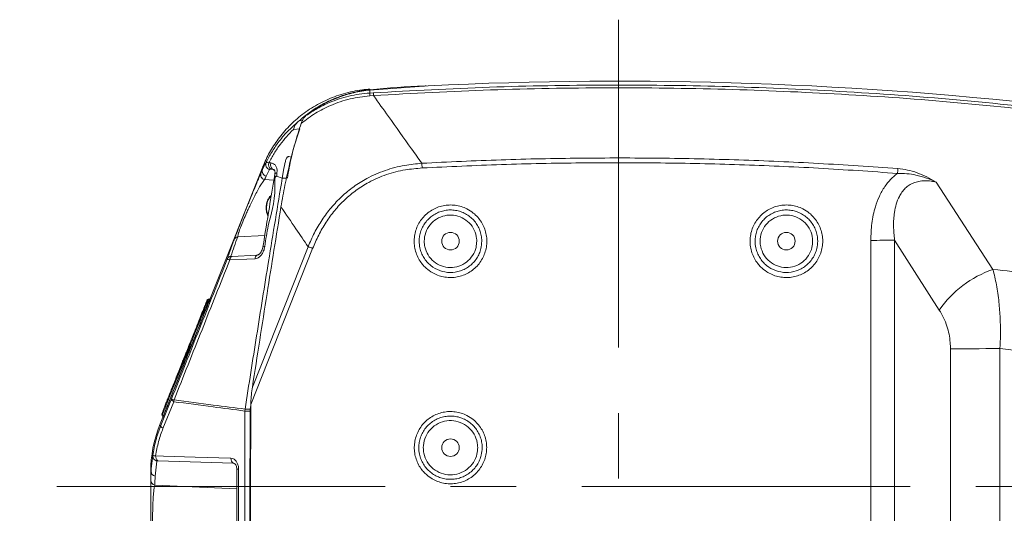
# Model space of a CAD drawing. Header units: millimetres. Extents: x 0 to 8410, y 0 to 5940.
# Tile 171 of 180: x 6705 to 7086, y 4242 to 4434. Entities that reach past the tile are written whole.
import ezdxf

# ---------------------------------------------------------------- set-up
doc = ezdxf.new("R2010")
doc.units = ezdxf.units.MM
doc.header["$LTSCALE"] = 10
doc.linetypes.add('CENTERX2', pattern=[20.32, 12.7, -2.54, 2.54, -2.54])

msp = doc.modelspace()

# ---------------------------------------------------------------- linework, layer by layer
at = {"color": 7, "linetype": 'CENTERX2', "lineweight": 0}
for p, q in [((6936.73, 4433.69), (6936.73, 2732.63)), ((8065.6, 4252.87), (6705.01, 4252.87))]:
    msp.add_line(p, q, dxfattribs=at)
at = {"color": 8, "linetype": 'Continuous', "lineweight": 0}
for p, q in [((6840.55, 4406.44), (6840.47, 4405.26)), ((6840.47, 4405.26), (6841.87, 4405.34)), ((6840.57, 4406.69), (6840.56, 4406.54)), ((6841.93, 4404.28), (6840.5, 4404.17)), ((6813.12, 4394.52), (6814.45, 4394.6)), ((6813.38, 4391.41), (6810.92, 4391.15)), ((6801.73, 4375.66), (6800.38, 4373.05)), ((6801.44, 4378.18), (6802.2, 4378.16)), ((6802.9, 4375.72), (6802.15, 4375.75)), ((6803.68, 4375.26), (6802.9, 4375.72)), ((6799.78, 4371.72), (6803.39, 4371.57)), ((7059.72, 4370.76), (7081.69, 4336.91)), ((6789.37, 4349.59), (6799.86, 4350.03)), ((7034.41, 4238.07), (7034.41, 4348.2)), ((7060.91, 4321.2), (7043.61, 4348.3)), ((7043.61, 4348.3), (7043.61, 4237.99)), ((6818.38, 4345.05), (6794.48, 4284.62)), ((6795.07, 4291.33), (6816.6, 4345.74)), ((6787.06, 4341.97), (6796.83, 4342.44)), ((6796.83, 4342.44), (6798.04, 4343.15)), ((6771.01, 4307.02), (6770.59, 4307.02)), ((6771.01, 4307.68), (6771.01, 4307.02)), ((7065.24, 4237.09), (7065.24, 4306.12)), ((7084.39, 4306.24), (7084.39, 4169.88)), ((6759.6, 4276.42), (6763.77, 4286.76)), ((6764.63, 4285.68), (6760.46, 4275.34)), ((6794.26, 4282.77), (6794.48, 4284.16)), ((6794.2, 4282.06), (6794.26, 4282.77)), ((6759.14, 4276.42), (6759.6, 4276.42)), ((6758.06, 4262.68), (6757.4, 4256.79)), ((6787.59, 4261.86), (6758.44, 4262.79)), ((6788.52, 4261.31), (6787.59, 4261.86)), ((6755.88, 4258.66), (6755.73, 4258.66)), ((6757.31, 4253.3), (6789.03, 4251.96))]:
    msp.add_line(p, q, dxfattribs=at)
at = {"color": 7, "linetype": 'Continuous', "lineweight": 0}
for p, q in [((6840.55, 4406.44), (6863.13, 4408.06)), ((6840.57, 4406.7), (6840.57, 4406.69)), ((6812.75, 4394.2), (6813.12, 4394.52)), ((6810.17, 4380.47), (6810.18, 4380.47)), ((6799.05, 4376.64), (6759.14, 4276.42)), ((6807.09, 4375.29), (6806.6, 4372.25)), ((6806.6, 4372.25), (6804.37, 4373.08)), ((6808.25, 4372.23), (6806.6, 4372.25)), ((6778.4, 4325.45), (6777.95, 4325.45)), ((6792.16, 4282.07), (6792.22, 4282.78)), ((6792.16, 4282.07), (6792.16, 4282.07)), ((6792.22, 4282.78), (6792.22, 4282.78)), ((6755.73, 4258.66), (6755.73, 4172.94))]:
    msp.add_line(p, q, dxfattribs=at)
at = {"color": 8, "linetype": 'Continuous', "lineweight": 0, "flags": 128}
for points in [[(6841.93, 4404.28), (6841.92, 4404.5), (6841.91, 4404.71), (6841.9, 4404.88), (6841.89, 4405.03), (6841.88, 4405.16), (6841.87, 4405.25), (6841.87, 4405.31), (6841.87, 4405.34)], [(6860.75, 4376.23), (6860.74, 4376.48), (6860.73, 4376.72), (6860.72, 4376.96), (6860.7, 4377.2), (6860.69, 4377.43), (6860.68, 4377.65), (6860.67, 4377.86), (6860.66, 4378.06)], [(7044.74, 4374.14), (7044.76, 4374.39), (7044.78, 4374.63), (7044.8, 4374.88), (7044.81, 4375.11), (7044.83, 4375.34), (7044.85, 4375.56), (7044.87, 4375.77), (7044.88, 4375.97)], [(6804.54, 4374.23), (6804.26, 4374.22), (6804.04, 4374.19), (6803.88, 4374.14), (6803.8, 4374.08), (6803.78, 4374.04)], [(6799.11, 4345.57), (6799.13, 4345.61), (6799.22, 4345.67), (6799.38, 4345.72), (6799.6, 4345.75), (6799.88, 4345.76)], [(6796.1, 4341.07), (6792.95, 4340.92), (6786.33, 4340.61)], [(6772.36, 4312.05), (6772.36, 4312.03), (6772.37, 4311.99), (6772.39, 4311.96), (6772.42, 4311.93), (6772.47, 4311.89), (6772.52, 4311.86), (6772.58, 4311.84), (6772.64, 4311.81)], [(6770.73, 4307.92), (6770.73, 4307.89), (6770.74, 4307.86), (6770.76, 4307.83), (6770.79, 4307.79), (6770.84, 4307.76), (6770.89, 4307.73), (6770.95, 4307.7), (6771.01, 4307.68)], [(7065.24, 4306.12), (7067.1, 4306.15), (7069.17, 4306.17), (7071.42, 4306.19), (7073.83, 4306.21), (7076.36, 4306.22), (7078.98, 4306.23), (7081.67, 4306.24), (7084.39, 4306.24)], [(6763.3, 4288.4), (6763.24, 4288.42), (6763.18, 4288.45), (6763.13, 4288.48), (6763.09, 4288.51), (6763.05, 4288.54), (6763.03, 4288.58), (6763.02, 4288.61), (6763.02, 4288.64)], [(6764.63, 4285.68), (6764.41, 4285.83), (6764.22, 4285.99), (6764.06, 4286.14), (6763.93, 4286.28), (6763.84, 4286.42), (6763.78, 4286.54), (6763.76, 4286.66), (6763.77, 4286.76)], [(6794.2, 4282.06), (6793.38, 4282.06), (6792.16, 4282.07)], [(6792.22, 4282.78), (6793.43, 4282.77), (6794.26, 4282.77)], [(6794.58, 4184.1), (6794.43, 4196.34), (6794.31, 4208.59), (6794.22, 4220.83), (6794.16, 4233.08), (6794.12, 4245.32), (6794.12, 4257.57), (6794.14, 4269.81), (6794.2, 4282.06)], [(6759.6, 4276.42), (6759.59, 4276.32), (6759.61, 4276.21), (6759.67, 4276.08), (6759.76, 4275.95), (6759.89, 4275.8), (6760.05, 4275.65), (6760.24, 4275.49), (6760.46, 4275.34)], [(6757.63, 4264.67), (6760.69, 4264.58), (6772.95, 4264.19), (6786.78, 4263.74)]]:
    msp.add_lwpolyline(points, dxfattribs=at)
at = {"color": 7, "linetype": 'Continuous', "lineweight": 0, "flags": 128}
msp.add_lwpolyline([(6792.16, 4282.07), (6792.11, 4269.82), (6792.08, 4257.57), (6792.08, 4245.31), (6792.12, 4233.06), (6792.18, 4220.81), (6792.27, 4208.56), (6792.39, 4196.31), (6792.54, 4184.06)], dxfattribs=at)
at = {"color": 7, "linetype": 'Continuous', "lineweight": 0}
for centre in [(6871.73, 4347.87), (7001.73, 4347.87), (6871.73, 4267.87)]:
    msp.add_circle(centre, 3.4, dxfattribs=at)
for centre, radius, start, end in [((6936.73, 2909.87), 1500, 83.26177, 92.81256), ((6778.4, 4325.91), 0.463, 269.9773, 297.7985), ((6803.73, 4258.66), 48, 158.2828, 180)]:
    msp.add_arc(centre, radius, start, end, dxfattribs=at)
at = {"color": 8, "linetype": 'Continuous', "lineweight": 0}
for centre, radius, start, end in [((6851.8, 4404.99), 11.33, 178.6688, 184.1552), ((6802.22, 4377.59), 1.99, 155.5795, 255.7047), ((6800.86, 4374.97), 1.98, 159.5916, 256.0622), ((6803.7, 4377.52), 2.35, 163.7212, 228.8527), ((6804.46, 4377.49), 2.36, 163.5518, 228.7442), ((6800.25, 4373.64), 1.98, 159.5674, 256.0856), ((6807.37, 4360.79), 6.86, 136.5492, 204.255), ((6789.74, 4347.73), 1.89, 101.2632, 157.6774), ((7035.11, 4699.17), 350.98, 269.8863, 271.3871), ((6777.21, 4241.2), 111.72, 68.3758, 69.3559), ((6787.11, 4340.22), 1.9, 101.3963, 157.5576), ((6788.18, 4340.5), 1.86, 127.2598, 176.6187), ((6797.96, 4340.96), 1.86, 127.2563, 176.6039), ((7095.32, 4297.3), 41.89, 108.9897, 145.2195), ((6770.55, 4306.76), 0.267, 82.4482, 155.9285), ((6771.13, 4308.15), 0.285, 165.4334, 261.3195), ((6771.06, 4307.5), 0.475, 263.798, 311.179), ((6770.99, 4307.37), 0.511, 8.6043, 79.4356), ((6751.94, 4254.61), 34.26, 68.0548, 69.7975), ((6769.28, 4285.29), 4.67, 166.4262, 175.1949), ((6794.15, 4214.47), 67.59, 89.7324, 89.9539), ((6794.22, 4280.8), 1.96, 82.9294, 89.0505), ((6758.51, 4264.6), 1.97, 173.6797, 256.7785), ((6759.73, 4264.46), 2.11, 174.2129, 232.261), ((6788.88, 4263.53), 2.11, 174.2209, 232.2663), ((6757.83, 4258.69), 1.95, 180.8217, 257.2906), ((6789.49, 4207.39), 52.15, 89.7319, 90.5167), ((6757.73, 4255.2), 1.95, 180.7659, 257.3519)]:
    msp.add_arc(centre, radius, start, end, dxfattribs=at)
for centre, major_axis, ratio, start_param, end_param in [((10715.9, 3258.46), (3929.23, -1076.8), 0.246712, 3.101723, 3.103157), ((9989.67, 5079.61), (3211.02, 879.98), 0.246712, 2.968108, 2.976178), ((10316.73, 3348.56), (3553.07, -962.39), 0.246854, 3.199404, 3.203143), ((10316.26, 3346.68), (3551.05, -962.45), 0.246973, 3.199478, 3.203218)]:
    msp.add_ellipse(centre, major_axis=major_axis, ratio=ratio, start_param=start_param, end_param=end_param, dxfattribs=at)
at = {"color": 7, "linetype": 'Continuous', "lineweight": 0}
msp.add_ellipse((9919.52, 4252.87), major_axis=(0, 4000), ratio=0.781286, start_param=1.562859, end_param=1.588157, dxfattribs=at)
for points, knots in [([(6840.56, 4406.78), (6839.58, 4406.71), (6837.34, 4406.55), (6833.9, 4405.95), (6830.27, 4405.05), (6826.78, 4403.89), (6823.42, 4402.48), (6820.23, 4400.85), (6817.21, 4399.01), (6814.37, 4396.98), (6811.73, 4394.8), (6809.29, 4392.47), (6807.06, 4390.02), (6805.05, 4387.48), (6803.26, 4384.88), (6801.68, 4382.25), (6800.34, 4379.62), (6799.48, 4377.75), (6799.11, 4376.75), (6799.06, 4376.63)], [0, 0, 0, 0, 0.054618, 0.124368, 0.193241, 0.261244, 0.328372, 0.394609, 0.459927, 0.524286, 0.587634, 0.649898, 0.710992, 0.770798, 0.829171, 0.88591, 0.94074, 0.993241, 1, 1, 1, 1]), ([(6840.55, 4406.44), (6838.46, 4406.15), (6834.27, 4405.59), (6828.01, 4403.57), (6821.79, 4400.73), (6817.79, 4397.91), (6815.8, 4396.5)], [0, 0, 0, 0, 0.2455748, 0.4911273, 0.7456101, 1, 1, 1, 1]), ([(6840.56, 4406.54), (6839.59, 4406.44), (6837.79, 4406.24), (6835.3, 4405.78), (6832.89, 4405.21), (6830.49, 4404.51), (6828.04, 4403.65), (6826.49, 4402.98), (6825.74, 4402.66)], [0, 0, 0, 0, 0.193768, 0.360378, 0.499856, 0.678975, 0.845683, 1, 1, 1, 1]), ([(6840.56, 4406.54), (6847.59, 4407.17), (6854.83, 4407.82), (6862.08, 4408), (6862.29, 4408)], [0, 0, 0, 0, 0.970865, 1, 1, 1, 1]), ([(6825.74, 4402.66), (6824.92, 4402.28), (6823.3, 4401.52), (6820.92, 4400.22), (6819.39, 4399.23), (6818.61, 4398.74)], [0, 0, 0, 0, 0.341259, 0.668607, 1, 1, 1, 1]), ([(6818.61, 4398.74), (6817.65, 4398.07), (6815.79, 4396.79), (6813.99, 4395.26), (6813.12, 4394.52)], [0, 0, 0, 0, 0.5148098, 1, 1, 1, 1]), ([(6810.92, 4391.15), (6810.93, 4391.15), (6811.09, 4391.67), (6811.54, 4392.86), (6812.31, 4393.7), (6812.75, 4394.2)], [0, 0, 0, 0, 0.005725, 0.415638, 1, 1, 1, 1]), ([(6815.8, 4396.5), (6815.44, 4396.15), (6814.68, 4395.4), (6814.2, 4394.17), (6813.94, 4393.52)], [0, 0, 0, 0, 0.468011, 1, 1, 1, 1]), ([(6813.94, 4393.52), (6813.13, 4390.95), (6811.51, 4385.83), (6809.43, 4377.82), (6807.6, 4369.61), (6806.62, 4363.99), (6806.13, 4361.18)], [0, 0, 0, 0, 0.248263, 0.496533, 0.748264, 1, 1, 1, 1]), ([(6799, 4375.67), (6799.14, 4375.98), (6799.57, 4376.91), (6800.07, 4377.82), (6800.4, 4378.42)], [0, 0, 0, 0, 0.343981, 1, 1, 1, 1]), ([(6810.17, 4380.47), (6809.86, 4380.54), (6809.45, 4380.64), (6808.93, 4380.62), (6808.67, 4380.53), (6808.45, 4380.34), (6808.09, 4379.77), (6807.63, 4378.06), (6807.31, 4376.45), (6807.09, 4375.29)], [0, 0, 0, 0, 0.165098, 0.215898, 0.250932, 0.286284, 0.330264, 0.515661, 1, 1, 1, 1]), ([(6803.46, 4375.54), (6803.48, 4375.53), (6803.53, 4375.51), (6803.67, 4375.34), (6803.8, 4374.92), (6803.85, 4374.45), (6803.78, 4374.13), (6803.76, 4374.04)], [0, 0, 0, 0, 0.16062, 0.430311, 0.661197, 0.901157, 1, 1, 1, 1]), ([(6787.99, 4348.45), (6788.07, 4348.67), (6788.23, 4349.1), (6788.61, 4350.1), (6789.11, 4351.37), (6789.86, 4353.28), (6790.91, 4355.96), (6792.07, 4358.88), (6793.04, 4361.29), (6793.93, 4363.51), (6794.84, 4365.77), (6795.83, 4368.21), (6796.76, 4370.48), (6797.73, 4372.81), (6798.15, 4373.77), (6798.39, 4374.34)], [0, 0, 0, 0, 0.052358, 0.104662, 0.157489, 0.210258, 0.301066, 0.38498, 0.441959, 0.499006, 0.57551, 0.652114, 0.752334, 0.852634, 1, 1, 1, 1]), ([(6806.6, 4372.25), (6804.83, 4361.52), (6801.48, 4341.21), (6796.7, 4311.38), (6793.71, 4292.28), (6792.22, 4282.78)], [0, 0, 0, 0, 0.3603264, 0.6821204, 1, 1, 1, 1]), ([(6803.61, 4372.88), (6802.95, 4368.9), (6801.43, 4359.8), (6799.96, 4350.69), (6799.13, 4345.56)], [0, 0, 0, 0, 0.437504, 1, 1, 1, 1]), ([(6803.78, 4374.04), (6803.74, 4373.78), (6803.68, 4373.39), (6803.62, 4373), (6803.6, 4372.88)], [0, 0, 0, 0, 0.683279, 1, 1, 1, 1]), ([(6804.37, 4373.07), (6804.19, 4373.07), (6803.83, 4373.05), (6803.6, 4372.96), (6803.63, 4372.89), (6803.63, 4372.88)], [0, 0, 0, 0, 0.4421239, 0.8842454, 1, 1, 1, 1]), ([(6802.39, 4365.55), (6802.21, 4365.42), (6801.77, 4365.12), (6801.21, 4364.35), (6800.73, 4363.32), (6800.44, 4362.12), (6800.33, 4361.05), (6800.4, 4360.42), (6800.42, 4360.21)], [0, 0, 0, 0, 0.1360599, 0.323281, 0.5154106, 0.708742, 0.9018808, 1, 1, 1, 1]), ([(6806.13, 4361.18), (6804.33, 4349.98), (6800.57, 4326.73), (6796.95, 4303.42), (6795.07, 4291.33)], [0, 0, 0, 0, 0.4815421, 1, 1, 1, 1]), ([(6800.42, 4360.21), (6800.43, 4360), (6800.47, 4359.37), (6800.7, 4358.49), (6800.99, 4357.93), (6801.1, 4357.7)], [0, 0, 0, 0, 0.22615, 0.686915, 1, 1, 1, 1]), ([(6799.11, 4345.57), (6799.11, 4345.56), (6799.09, 4345.22), (6798.87, 4344.56), (6798.48, 4343.71), (6798.04, 4343.1), (6797.68, 4342.77), (6797.54, 4342.7), (6797.51, 4342.68)], [0, 0, 0, 0, 0.00354, 0.300754, 0.557284, 0.776304, 0.940765, 1, 1, 1, 1]), ([(6778.87, 4325.77), (6778.82, 4325.67), (6778.73, 4325.47), (6778.1, 4323.93), (6777.17, 4321.62), (6775.96, 4318.59), (6774.57, 4315.09), (6773.39, 4312.13), (6772.54, 4309.99), (6771.95, 4308.49), (6771.64, 4307.7), (6771.47, 4307.28)], [0, 0, 0, 0, 0.118691, 0.237267, 0.360385, 0.490776, 0.631506, 0.776122, 0.848308, 0.920463, 1, 1, 1, 1]), ([(6772.36, 4312.05), (6772.38, 4312.1), (6772.8, 4313.17), (6773.69, 4315.41), (6774.98, 4318.63), (6776.1, 4321.42), (6776.96, 4323.56), (6777.54, 4324.98), (6777.62, 4325.17), (6777.67, 4325.26)], [0, 0, 0, 0, 0.009254, 0.193523, 0.373004, 0.539209, 0.696179, 0.848012, 1, 1, 1, 1]), ([(6777.95, 4325.45), (6777.95, 4325.45), (6777.95, 4325.45), (6777.8, 4325.12), (6777.24, 4323.7), (6776.37, 4321.48), (6775.43, 4319.04), (6774.78, 4317.36), (6774.53, 4316.71)], [0, 0, 0, 0, 0.0000041, 0.208359, 0.4163173, 0.6310885, 0.8581418, 1, 1, 1, 1]), ([(6770.85, 4308.23), (6770.96, 4308.5), (6771.31, 4309.39), (6771.86, 4310.78), (6772.29, 4311.87), (6772.36, 4312.05)], [0, 0, 0, 0, 0.269445, 0.880639, 1, 1, 1, 1]), ([(6771.47, 4307.28), (6771.32, 4306.9), (6771.01, 4306.13), (6770.36, 4304.52), (6769.56, 4302.53), (6768.62, 4300.18), (6767.61, 4297.66), (6766.58, 4295.06), (6765.54, 4292.47), (6764.56, 4290), (6763.66, 4287.72), (6762.85, 4285.68), (6762.14, 4283.89), (6761.55, 4282.38), (6761.07, 4281.17), (6760.73, 4280.28), (6760.52, 4279.72), (6760.5, 4279.64), (6760.49, 4279.61)], [0, 0, 0, 0, 0.0576723, 0.1153661, 0.1851558, 0.2549715, 0.3242076, 0.3934597, 0.4613213, 0.5291697, 0.5916314, 0.6540828, 0.713032, 0.771963, 0.8289422, 0.8859057, 0.9429552, 1, 1, 1, 1]), ([(6763.02, 4288.64), (6763.31, 4289.37), (6763.91, 4290.88), (6764.88, 4293.3), (6765.85, 4295.75), (6766.8, 4298.12), (6767.67, 4300.31), (6768.48, 4302.33), (6769.2, 4304.12), (6769.83, 4305.68), (6770.15, 4306.47), (6770.31, 4306.87)], [0, 0, 0, 0, 0.1125767, 0.2313308, 0.3501181, 0.4622663, 0.5743871, 0.6806586, 0.7869054, 0.8934782, 1, 1, 1, 1]), ([(6770.31, 4306.87), (6770.33, 4306.92), (6770.37, 4307.02), (6770.46, 4307.25), (6770.57, 4307.51), (6770.66, 4307.75), (6770.72, 4307.88), (6770.73, 4307.92)], [0, 0, 0, 0, 0.214117, 0.427766, 0.653156, 0.890397, 1, 1, 1, 1]), ([(6770.73, 4307.92), (6770.76, 4307.99), (6770.81, 4308.11), (6770.84, 4308.19), (6770.85, 4308.23)], [0, 0, 0, 0, 0.6137646, 1, 1, 1, 1]), ([(6795.07, 4291.33), (6794.93, 4290.36), (6794.66, 4288.4), (6794.5, 4286.14), (6794.48, 4284.87), (6794.48, 4284.62)], [0, 0, 0, 0, 0.441854, 0.887502, 1, 1, 1, 1]), ([(6759.92, 4280.68), (6759.92, 4280.7), (6759.93, 4280.74), (6760.08, 4281.15), (6760.37, 4281.89), (6760.78, 4282.95), (6761.3, 4284.29), (6761.94, 4285.9), (6762.53, 4287.4), (6762.91, 4288.34), (6763.02, 4288.64)], [0, 0, 0, 0, 0.10004, 0.236247, 0.37248, 0.509143, 0.64583, 0.790149, 0.934534, 1, 1, 1, 1]), ([(6760.01, 4280.35), (6760.02, 4280.34), (6760.05, 4280.3), (6760.11, 4280.28), (6760.14, 4280.28), (6760.15, 4280.28)], [0, 0, 0, 0, 0.2654307, 0.9765428, 1, 1, 1, 1]), ([(6760.13, 4280.27), (6760.16, 4280.27), (6760.25, 4280.25), (6760.37, 4280.16), (6760.46, 4280.06), (6760.48, 4279.99), (6760.49, 4279.97)], [0, 0, 0, 0, 0.169724, 0.551486, 0.848983, 1, 1, 1, 1]), ([(6756.55, 4264.81), (6756.88, 4266.8), (6757.54, 4270.82), (6758.91, 4274.54), (6759.6, 4276.42)], [0, 0, 0, 0, 0.493938, 1, 1, 1, 1]), ([(6755.88, 4258.66), (6755.89, 4259.01), (6755.96, 4260.77), (6756.19, 4262.82), (6756.49, 4264.49), (6756.55, 4264.81)], [0, 0, 0, 0, 0.1680808, 0.8404616, 1, 1, 1, 1]), ([(6788.18, 4261.66), (6788.24, 4261.63), (6788.36, 4261.55), (6788.64, 4261.19), (6788.88, 4260.61), (6789.02, 4260.02), (6789, 4259.65), (6788.99, 4259.54)], [0, 0, 0, 0, 0.180296, 0.399416, 0.631856, 0.892908, 1, 1, 1, 1]), ([(6789.02, 4259.54), (6789.02, 4258.98), (6788.99, 4247.89), (6789, 4235.46), (6789.1, 4223.59), (6789.11, 4222.24)], [0, 0, 0, 0, 0.0452956, 0.8915099, 1, 1, 1, 1]), ([(6755.78, 4226.57), (6755.78, 4226.94), (6755.77, 4227.69), (6755.75, 4229.4), (6755.75, 4231.33), (6755.74, 4233.22), (6755.74, 4235.25), (6755.74, 4237.33), (6755.74, 4239.53), (6755.74, 4241.71), (6755.74, 4243.79), (6755.74, 4246.38), (6755.74, 4248.82), (6755.75, 4250.92), (6755.76, 4252.6), (6755.77, 4254.13), (6755.78, 4254.83), (6755.78, 4255.17)], [0, 0, 0, 0, 0.090031, 0.179953, 0.243704, 0.307392, 0.360875, 0.414321, 0.468052, 0.52177, 0.570385, 0.619016, 0.718024, 0.77454, 0.831092, 0.915505, 1, 1, 1, 1])]:
    msp.add_open_spline(points, degree=3, knots=knots, dxfattribs=at)
at = {"color": 8, "linetype": 'Continuous', "lineweight": 0}
for points, knots in [([(6815.8, 4396.5), (6817.24, 4397.45), (6820.14, 4399.38), (6825.66, 4402.05), (6831.14, 4403.85), (6836.41, 4404.9), (6839.12, 4405.14), (6840.47, 4405.26)], [0, 0, 0, 0, 0.19567, 0.393669, 0.692351, 0.846178, 1, 1, 1, 1]), ([(6841.87, 4405.34), (6856.86, 4406.16), (6886.84, 4407.81), (6931.88, 4408.55), (6977.04, 4408.05), (7022.29, 4406.12), (7067.59, 4402.92), (7097.69, 4399.62), (7112.73, 4397.98)], [0, 0, 0, 0, 0.165969, 0.331976, 0.497946, 0.665284, 0.832661, 1, 1, 1, 1]), ([(7112.73, 4396.9), (7097.82, 4398.54), (7067.97, 4401.81), (7023.05, 4405), (6977.94, 4406.95), (6932.67, 4407.49), (6887.27, 4406.76), (6857.04, 4405.1), (6841.93, 4404.28)], [0, 0, 0, 0, 0.165969, 0.331975, 0.497944, 0.665283, 0.832661, 1, 1, 1, 1]), ([(6840.5, 4404.17), (6837.95, 4403.86), (6832.77, 4403.22), (6825.72, 4400.78), (6819.34, 4397.58), (6815.75, 4394.88), (6813.94, 4393.52)], [0, 0, 0, 0, 0.264793, 0.53706, 0.766244, 1, 1, 1, 1]), ([(6841.93, 4404.28), (6843.86, 4401.58), (6848.77, 4394.71), (6855.01, 4385.97), (6859.32, 4379.93), (6860.66, 4378.06)], [0, 0, 0, 0, 0.309544, 0.78674, 1, 1, 1, 1]), ([(6800.4, 4378.42), (6801.09, 4379.73), (6802.47, 4382.38), (6805.2, 4386.38), (6808.55, 4390.44), (6811.35, 4392.94), (6812.75, 4394.2)], [0, 0, 0, 0, 0.2204386, 0.4427977, 0.7194803, 1, 1, 1, 1]), ([(6810.92, 4391.15), (6809.16, 4389.28), (6806.44, 4386.4), (6803.43, 4381.92), (6802.11, 4379.43), (6801.44, 4378.18)], [0, 0, 0, 0, 0.475635, 0.736754, 1, 1, 1, 1]), ([(6810.18, 4380.47), (6810.25, 4380.78), (6810.63, 4382.33), (6811.62, 4386.04), (6812.7, 4389.32), (6813.38, 4391.41)], [0, 0, 0, 0, 0.082588, 0.413109, 1, 1, 1, 1]), ([(6800.4, 4378.42), (6800.47, 4378.42), (6800.59, 4378.44), (6801.07, 4378.3), (6801.38, 4378.2), (6801.44, 4378.18)], [0, 0, 0, 0, 0.472961, 0.886078, 1, 1, 1, 1]), ([(6808.63, 4372.23), (6808.85, 4373.6), (6809.29, 4376.39), (6809.88, 4379.1), (6810.17, 4380.47)], [0, 0, 0, 0, 0.494416, 1, 1, 1, 1]), ([(6860.66, 4378.06), (6870.86, 4378.54), (6891.28, 4379.52), (6921.94, 4380.13), (6952.65, 4380.13), (6983.39, 4379.44), (7014.16, 4378.13), (7034.64, 4376.69), (7044.88, 4375.97)], [0, 0, 0, 0, 0.1663064, 0.3326324, 0.4989388, 0.6659526, 0.8329862, 1, 1, 1, 1]), ([(6798.39, 4374.34), (6798.53, 4374.64), (6798.73, 4375.09), (6798.93, 4375.53), (6799, 4375.67)], [0, 0, 0, 0, 0.689544, 1, 1, 1, 1]), ([(6799, 4375.67), (6799.01, 4375.96), (6799.05, 4376.53), (6799.06, 4376.6), (6799.06, 4376.64)], [0, 0, 0, 0, 0.510466, 1, 1, 1, 1]), ([(6802.15, 4375.75), (6802.13, 4375.75), (6802.01, 4375.75), (6801.82, 4375.74), (6801.76, 4375.69), (6801.73, 4375.66)], [0, 0, 0, 0, 0.1143136, 0.5291475, 1, 1, 1, 1]), ([(6802.2, 4378.16), (6802.39, 4378.14), (6802.93, 4378.08), (6803.7, 4377.64), (6804.34, 4376.75), (6804.67, 4375.57), (6804.58, 4374.68), (6804.54, 4374.23)], [0, 0, 0, 0, 0.119777, 0.337034, 0.555506, 0.77659, 1, 1, 1, 1]), ([(6803.45, 4375.53), (6803.37, 4375.58), (6803.2, 4375.69), (6803, 4375.71), (6802.9, 4375.72)], [0, 0, 0, 0, 0.513236, 1, 1, 1, 1]), ([(6816.6, 4345.74), (6817.39, 4347.53), (6818.97, 4351.12), (6821.98, 4356.19), (6825.49, 4360.94), (6829.59, 4365.25), (6834.19, 4369.05), (6839.76, 4372.57), (6846.37, 4375.43), (6853.59, 4377.37), (6858.41, 4377.84), (6860.66, 4378.06)], [0, 0, 0, 0, 0.101612, 0.203442, 0.304942, 0.407836, 0.511118, 0.613964, 0.748572, 0.883266, 1, 1, 1, 1]), ([(6860.75, 4376.23), (6858.58, 4376.04), (6853.91, 4375.63), (6846.93, 4373.82), (6840.54, 4371.09), (6835.18, 4367.69), (6830.75, 4364.02), (6826.83, 4359.84), (6823.48, 4355.22), (6820.61, 4350.29), (6819.13, 4346.8), (6818.38, 4345.05)], [0, 0, 0, 0, 0.1170069, 0.251552, 0.3860019, 0.4886074, 0.5916708, 0.6943317, 0.7960649, 0.8981429, 1, 1, 1, 1]), ([(7044.74, 4374.14), (7034.56, 4374.85), (7014.19, 4376.29), (6983.59, 4377.59), (6952.93, 4378.29), (6922.22, 4378.3), (6891.47, 4377.69), (6870.99, 4376.71), (6860.75, 4376.23)], [0, 0, 0, 0, 0.166306, 0.332632, 0.498938, 0.665952, 0.832986, 1, 1, 1, 1]), ([(7044.88, 4375.97), (7046.13, 4375.82), (7048.67, 4375.53), (7052.45, 4374.41), (7056.16, 4372.82), (7058.55, 4371.48), (7059.71, 4370.76), (7059.72, 4370.76)], [0, 0, 0, 0, 0.230969, 0.468808, 0.730959, 0.997686, 1, 1, 1, 1]), ([(6799.78, 4371.72), (6799.41, 4371.24), (6798.8, 4370.44), (6797.62, 4368.46), (6796.56, 4366.55), (6795.48, 4364.46), (6794.53, 4362.53), (6793.62, 4360.62), (6792.68, 4358.56), (6791.58, 4356.04), (6790.67, 4353.77), (6790.09, 4352.18), (6789.85, 4351.44), (6789.53, 4350.42), (6789.45, 4349.99), (6789.37, 4349.59)], [0, 0, 0, 0, 0.152035, 0.254031, 0.358405, 0.435125, 0.513641, 0.569376, 0.626587, 0.70788, 0.794825, 0.840879, 0.888787, 0.896887, 1, 1, 1, 1]), ([(6804.37, 4373.07), (6804.37, 4373.07), (6803.57, 4373.07), (6804.24, 4362.83), (6801.39, 4356.68), (6800.27, 4348.54), (6799.88, 4345.76)], [0, 0, 0, 0, 0.000001, 0.141487, 0.70742, 1, 1, 1, 1]), ([(6804.54, 4374.23), (6804.57, 4373.65), (6804.6, 4373.08), (6804.36, 4373.08), (6804.36, 4373.08)], [0, 0, 0, 0, 0.999984, 1, 1, 1, 1]), ([(7034.41, 4348.2), (7034.48, 4350.39), (7034.63, 4354.78), (7035.83, 4360.52), (7037.6, 4365.28), (7039.59, 4368.85), (7041.98, 4371.82), (7043.76, 4373.41), (7044.73, 4374.13), (7044.74, 4374.14)], [0, 0, 0, 0, 0.2275585, 0.4546908, 0.6041192, 0.7533283, 0.8757776, 0.9981294, 1, 1, 1, 1]), ([(7059.72, 4370.76), (7059.07, 4370.89), (7057.62, 4371.19), (7055.33, 4371.33), (7053.04, 4371.12), (7050.98, 4370.51), (7049.53, 4369.76), (7048.2, 4368.81), (7047.01, 4367.65), (7046.05, 4366.31), (7045.05, 4364.53), (7044.15, 4362.23), (7043.35, 4358.35), (7043.08, 4353.66), (7043.43, 4350.09), (7043.61, 4348.3)], [0, 0, 0, 0, 0.058982, 0.130658, 0.202171, 0.260243, 0.318255, 0.344269, 0.403982, 0.46379, 0.488734, 0.584451, 0.680456, 0.840046, 1, 1, 1, 1]), ([(7059.72, 4370.76), (7059.71, 4370.76), (7058.47, 4371.35), (7055.92, 4372.41), (7052.12, 4373.49), (7048.35, 4374.11), (7045.95, 4374.13), (7044.74, 4374.14)], [0, 0, 0, 0, 0.002494, 0.271487, 0.544223, 0.769645, 1, 1, 1, 1]), ([(6816.6, 4345.74), (6815.05, 4348.03), (6811.56, 4353.18), (6808.07, 4358.32), (6806.13, 4361.18)], [0, 0, 0, 0, 0.445226, 1, 1, 1, 1]), ([(6861.77, 4337.93), (6861.37, 4338.35), (6860.45, 4339.35), (6859.28, 4341.18), (6858.33, 4343.36), (6857.78, 4345.68), (6857.61, 4348.05), (6857.85, 4350.42), (6858.47, 4352.71), (6859.48, 4354.87), (6860.83, 4356.83), (6862.5, 4358.53), (6864.43, 4359.93), (6866.56, 4360.98), (6868.84, 4361.67), (6871.2, 4361.95), (6873.58, 4361.84), (6875.91, 4361.33), (6878.29, 4360.37), (6880.46, 4358.97), (6882.32, 4357.19), (6883.74, 4355.28), (6884.82, 4353.16), (6885.53, 4350.89), (6885.84, 4348.53), (6885.76, 4346.15), (6885.28, 4343.82), (6884.41, 4341.6), (6883.18, 4339.56), (6881.63, 4337.76), (6879.79, 4336.24), (6877.73, 4335.05), (6875.5, 4334.23), (6873.16, 4333.79), (6870.78, 4333.75), (6868.42, 4334.11), (6866.17, 4334.87), (6863.86, 4336.06), (6862.52, 4337.26), (6861.77, 4337.93)], [0, 0, 0, 0, 0.0195682, 0.0464089, 0.0732501, 0.1000977, 0.1269445, 0.1537996, 0.1806536, 0.2075135, 0.2343732, 0.2612316, 0.2880902, 0.3149428, 0.341795, 0.3686376, 0.3954804, 0.4223165, 0.4491525, 0.4825957, 0.5094482, 0.5363016, 0.56315, 0.5899996, 0.6168525, 0.6437066, 0.6705633, 0.6974204, 0.7242779, 0.7511342, 0.7779877, 0.8048404, 0.8316884, 0.8585364, 0.8853795, 0.9122227, 0.9390624, 0.9659019, 1, 1, 1, 1]), ([(6883.84, 4347.87), (6883.78, 4346.91), (6883.67, 4345.26), (6882.91, 4343.05), (6881.95, 4341.24), (6880.69, 4339.62), (6879.19, 4338.23), (6877.47, 4337.12), (6874.98, 4336.04), (6871.57, 4335.51), (6867.51, 4336.25), (6864.51, 4337.96), (6862.56, 4339.85), (6861.35, 4341.5), (6860.44, 4343.33), (6859.79, 4345.45), (6859.55, 4347.67), (6859.74, 4349.88), (6860.25, 4351.87), (6861.09, 4353.75), (6862.23, 4355.46), (6863.65, 4356.95), (6865.3, 4358.18), (6867.13, 4359.12), (6869.09, 4359.74), (6871.13, 4360.01), (6873.18, 4359.94), (6875.19, 4359.52), (6877.1, 4358.78), (6878.86, 4357.72), (6880.42, 4356.38), (6881.72, 4354.8), (6882.75, 4353.02), (6883.46, 4351.09), (6883.8, 4349.35), (6883.83, 4348.27), (6883.84, 4347.87)], [0, 0, 0, 0, 0.037975, 0.064846, 0.091718, 0.118547, 0.145376, 0.172165, 0.198954, 0.252291, 0.305611, 0.358951, 0.385741, 0.412531, 0.439362, 0.466193, 0.499689, 0.526608, 0.553529, 0.580474, 0.60742, 0.634377, 0.661334, 0.688275, 0.715217, 0.742129, 0.769042, 0.795932, 0.822821, 0.849707, 0.876593, 0.90349, 0.930388, 0.957295, 0.984203, 1, 1, 1, 1]), ([(6991.77, 4337.93), (6991.37, 4338.35), (6990.45, 4339.35), (6989.28, 4341.18), (6988.33, 4343.36), (6987.78, 4345.68), (6987.61, 4348.05), (6987.85, 4350.42), (6988.47, 4352.71), (6989.48, 4354.87), (6990.83, 4356.83), (6992.5, 4358.53), (6994.43, 4359.93), (6996.56, 4360.98), (6998.84, 4361.67), (7001.2, 4361.95), (7003.58, 4361.84), (7005.91, 4361.33), (7008.29, 4360.37), (7010.46, 4358.97), (7012.32, 4357.19), (7013.74, 4355.28), (7014.82, 4353.16), (7015.53, 4350.89), (7015.84, 4348.53), (7015.76, 4346.15), (7015.28, 4343.82), (7014.41, 4341.6), (7013.18, 4339.56), (7011.63, 4337.76), (7009.79, 4336.24), (7007.73, 4335.05), (7005.5, 4334.23), (7003.16, 4333.79), (7000.78, 4333.75), (6998.42, 4334.11), (6996.17, 4334.87), (6993.86, 4336.06), (6992.52, 4337.26), (6991.77, 4337.93)], [0, 0, 0, 0, 0.019568, 0.046409, 0.07325, 0.100098, 0.126945, 0.1538, 0.180654, 0.207513, 0.234373, 0.261232, 0.28809, 0.314943, 0.341795, 0.368638, 0.39548, 0.422316, 0.449152, 0.482596, 0.509448, 0.536302, 0.56315, 0.59, 0.616853, 0.643707, 0.670563, 0.69742, 0.724278, 0.751134, 0.777988, 0.80484, 0.831688, 0.858536, 0.88538, 0.912223, 0.939062, 0.965902, 1, 1, 1, 1]), ([(7013.84, 4347.87), (7013.78, 4346.91), (7013.67, 4345.26), (7012.91, 4343.05), (7011.95, 4341.24), (7010.69, 4339.62), (7009.19, 4338.23), (7007.47, 4337.12), (7004.98, 4336.04), (7001.57, 4335.51), (6997.51, 4336.25), (6994.51, 4337.96), (6992.57, 4339.85), (6991.35, 4341.5), (6990.44, 4343.33), (6989.79, 4345.45), (6989.55, 4347.67), (6989.74, 4349.88), (6990.25, 4351.87), (6991.09, 4353.75), (6992.23, 4355.46), (6993.65, 4356.95), (6995.3, 4358.18), (6997.13, 4359.12), (6999.09, 4359.74), (7001.13, 4360.01), (7003.18, 4359.94), (7005.19, 4359.52), (7007.1, 4358.78), (7008.86, 4357.72), (7010.42, 4356.38), (7011.72, 4354.8), (7012.75, 4353.02), (7013.46, 4351.09), (7013.8, 4349.35), (7013.83, 4348.27), (7013.84, 4347.87)], [0, 0, 0, 0, 0.037975, 0.064846, 0.091718, 0.118547, 0.145376, 0.172165, 0.198954, 0.252291, 0.305611, 0.358951, 0.385741, 0.412531, 0.439362, 0.466193, 0.499689, 0.526608, 0.553529, 0.580474, 0.60742, 0.634377, 0.661334, 0.688275, 0.715217, 0.742129, 0.769042, 0.795932, 0.822821, 0.849708, 0.876593, 0.90349, 0.930388, 0.957295, 0.984203, 1, 1, 1, 1]), ([(6881.89, 4347.86), (6881.88, 4348.2), (6881.83, 4349.67), (6881.09, 4352.24), (6879.11, 4355.09), (6876.29, 4357.12), (6872.96, 4358.11), (6869.49, 4357.93), (6866.27, 4356.62), (6863.66, 4354.31), (6861.97, 4351.26), (6861.46, 4348.26), (6861.77, 4345.27), (6862.89, 4342.43), (6865.16, 4339.81), (6868.18, 4338.08), (6871.6, 4337.45), (6875.03, 4337.99), (6878.1, 4339.64), (6880.43, 4342.21), (6881.71, 4345.1), (6881.84, 4347.05), (6881.89, 4347.86)], [0, 0, 0, 0, 0.015836, 0.069581, 0.123222, 0.176817, 0.230394, 0.284009, 0.337693, 0.39144, 0.445208, 0.498976, 0.532572, 0.586246, 0.639883, 0.693504, 0.747123, 0.80076, 0.854433, 0.908152, 0.961912, 1, 1, 1, 1]), ([(7011.89, 4347.86), (7011.88, 4348.2), (7011.83, 4349.67), (7011.09, 4352.24), (7009.11, 4355.09), (7006.29, 4357.12), (7002.96, 4358.11), (6999.49, 4357.93), (6996.27, 4356.62), (6993.66, 4354.31), (6991.97, 4351.26), (6991.46, 4348.26), (6991.77, 4345.27), (6992.89, 4342.43), (6995.16, 4339.81), (6998.18, 4338.08), (7001.6, 4337.45), (7005.03, 4337.99), (7008.1, 4339.64), (7010.43, 4342.21), (7011.71, 4345.1), (7011.84, 4347.05), (7011.89, 4347.86)], [0, 0, 0, 0, 0.015836, 0.069581, 0.123222, 0.176817, 0.230394, 0.284009, 0.337693, 0.39144, 0.445208, 0.498976, 0.532572, 0.586246, 0.639883, 0.693504, 0.747123, 0.80076, 0.854433, 0.908152, 0.961912, 1, 1, 1, 1]), ([(6785.35, 4340.95), (6785.47, 4341.32), (6786.1, 4343.16), (6786.98, 4345.66), (6787.75, 4347.79), (6787.99, 4348.45)], [0, 0, 0, 0, 0.147701, 0.738507, 1, 1, 1, 1]), ([(6799.88, 4345.76), (6799.76, 4345.2), (6799.52, 4344.17), (6798.79, 4342.84), (6797.96, 4341.88), (6797.05, 4341.23), (6796.42, 4341.12), (6796.1, 4341.07)], [0, 0, 0, 0, 0.253504, 0.470155, 0.654772, 0.827142, 1, 1, 1, 1]), ([(6763.77, 4286.76), (6767.38, 4295.81), (6774.57, 4313.87), (6781.76, 4331.94), (6785.35, 4340.95)], [0, 0, 0, 0, 0.501178, 1, 1, 1, 1]), ([(6786.33, 4340.61), (6782.74, 4331.59), (6775.55, 4313.52), (6768.35, 4295.44), (6764.74, 4286.38)], [0, 0, 0, 0, 0.49885, 1, 1, 1, 1]), ([(6786.33, 4340.61), (6786.14, 4340.65), (6785.76, 4340.74), (6785.43, 4340.86), (6785.35, 4340.92), (6785.35, 4340.95), (6785.35, 4340.95)], [0, 0, 0, 0, 0.321729, 0.651807, 0.959466, 1, 1, 1, 1]), ([(6786.73, 4342.09), (6786.73, 4342.08), (6786.72, 4342.06), (6786.74, 4342.01), (6786.85, 4341.97), (6786.99, 4341.97), (6787.06, 4341.97)], [0, 0, 0, 0, 0.041622, 0.350223, 0.675575, 1, 1, 1, 1]), ([(6796.83, 4342.44), (6796.97, 4342.46), (6797.14, 4342.49), (6797.36, 4342.59), (6797.45, 4342.65), (6797.5, 4342.69)], [0, 0, 0, 0, 0.611975, 0.75298, 1, 1, 1, 1]), ([(7081.69, 4336.91), (7082.16, 4334.97), (7083.12, 4331.04), (7084.02, 4324.6), (7084.52, 4318.01), (7084.64, 4311.94), (7084.47, 4307.97), (7084.39, 4306.24)], [0, 0, 0, 0, 0.221071, 0.44744, 0.643994, 0.844709, 1, 1, 1, 1]), ([(7081.69, 4336.91), (7086.54, 4336.4), (7096.9, 4335.3), (7107.24, 4334.04), (7112.73, 4333.36)], [0, 0, 0, 0, 0.468893, 1, 1, 1, 1]), ([(6772.64, 4311.81), (6772.67, 4311.88), (6773.13, 4312.99), (6774.1, 4315.31), (6775.49, 4318.63), (6776.71, 4321.51), (6777.64, 4323.71), (6778.24, 4325.12), (6778.4, 4325.45), (6778.4, 4325.45), (6778.4, 4325.45)], [0, 0, 0, 0, 0.011041, 0.195734, 0.3755, 0.541944, 0.698699, 0.849389, 0.999997, 1, 1, 1, 1]), ([(7065.24, 4306.12), (7065.22, 4306.96), (7065.17, 4308.89), (7064.71, 4311.87), (7063.86, 4315.1), (7062.61, 4318.3), (7061.48, 4320.23), (7060.91, 4321.2)], [0, 0, 0, 0, 0.148368, 0.340409, 0.537828, 0.76595, 1, 1, 1, 1]), ([(6774.53, 4316.71), (6774.35, 4316.25), (6773.94, 4315.19), (6773.29, 4313.52), (6772.86, 4312.39), (6772.64, 4311.81)], [0, 0, 0, 0, 0.280232, 0.634336, 1, 1, 1, 1]), ([(6772.64, 4311.81), (6772.42, 4311.26), (6771.98, 4310.15), (6771.52, 4308.99), (6771.24, 4308.26), (6771.13, 4307.99), (6771.09, 4307.87)], [0, 0, 0, 0, 0.358283, 0.730468, 0.887615, 1, 1, 1, 1]), ([(6763.3, 4288.4), (6763.56, 4289.02), (6764.13, 4290.42), (6765.08, 4292.72), (6766.11, 4295.22), (6767.15, 4297.72), (6768.15, 4300.16), (6769.1, 4302.44), (6769.89, 4304.35), (6770.54, 4305.91), (6770.85, 4306.65), (6771.01, 4307.02)], [0, 0, 0, 0, 0.094378, 0.210582, 0.326813, 0.445453, 0.564066, 0.683516, 0.802919, 0.901482, 1, 1, 1, 1]), ([(6770.59, 4307.02), (6770.43, 4306.62), (6770.11, 4305.81), (6769.48, 4304.21), (6768.76, 4302.39), (6767.95, 4300.33), (6767.08, 4298.08), (6766.13, 4295.66), (6765.16, 4293.17), (6764.19, 4290.68), (6763.59, 4289.15), (6763.3, 4288.4)], [0, 0, 0, 0, 0.106636, 0.213321, 0.319589, 0.425882, 0.537949, 0.650036, 0.768765, 0.887464, 1, 1, 1, 1]), ([(6771.01, 4307.68), (6770.99, 4307.65), (6770.94, 4307.57), (6770.85, 4307.43), (6770.74, 4307.26), (6770.65, 4307.12), (6770.61, 4307.05), (6770.59, 4307.02)], [0, 0, 0, 0, 0.110698, 0.352258, 0.580876, 0.793403, 1, 1, 1, 1]), ([(6771.09, 4307.87), (6771.08, 4307.85), (6771.06, 4307.8), (6771.03, 4307.73), (6771.01, 4307.68)], [0, 0, 0, 0, 0.386214, 1, 1, 1, 1]), ([(7112.73, 4302.86), (7106.1, 4303.69), (7096.66, 4304.88), (7087.2, 4305.93), (7084.39, 4306.24)], [0, 0, 0, 0, 0.7027895, 1, 1, 1, 1]), ([(6763.3, 4288.4), (6763.18, 4288.1), (6762.8, 4287.13), (6762.2, 4285.61), (6761.55, 4283.96), (6761.01, 4282.6), (6760.59, 4281.52), (6760.3, 4280.76), (6760.15, 4280.34), (6760.14, 4280.3), (6760.13, 4280.28)], [0, 0, 0, 0, 0.065308, 0.209492, 0.353611, 0.490318, 0.627002, 0.763413, 0.899798, 1, 1, 1, 1]), ([(6792.16, 4282.07), (6788.05, 4282.6), (6778.87, 4283.8), (6769.7, 4285.01), (6764.63, 4285.68)], [0, 0, 0, 0, 0.448009, 1, 1, 1, 1]), ([(6764.74, 4286.38), (6769.81, 4285.71), (6778.97, 4284.51), (6788.13, 4283.31), (6792.22, 4282.78)], [0, 0, 0, 0, 0.553122, 1, 1, 1, 1]), ([(6861.83, 4257.97), (6861.43, 4258.4), (6860.49, 4259.41), (6859.33, 4261.25), (6858.38, 4263.42), (6857.83, 4265.72), (6857.66, 4268.09), (6857.91, 4270.45), (6858.53, 4272.73), (6859.54, 4274.88), (6860.89, 4276.83), (6862.55, 4278.52), (6864.47, 4279.91), (6866.59, 4280.96), (6868.86, 4281.64), (6871.22, 4281.92), (6873.58, 4281.81), (6875.9, 4281.3), (6878.28, 4280.34), (6880.44, 4278.94), (6882.29, 4277.16), (6883.7, 4275.26), (6884.77, 4273.15), (6885.48, 4270.89), (6885.79, 4268.54), (6885.7, 4266.17), (6885.22, 4263.85), (6884.35, 4261.64), (6883.13, 4259.61), (6881.58, 4257.82), (6879.75, 4256.31), (6877.7, 4255.12), (6875.47, 4254.31), (6873.14, 4253.87), (6870.77, 4253.84), (6868.43, 4254.19), (6866.18, 4254.95), (6863.9, 4256.14), (6862.57, 4257.31), (6861.83, 4257.97)], [0, 0, 0, 0, 0.020104, 0.046947, 0.073791, 0.100634, 0.127477, 0.154322, 0.181167, 0.208016, 0.234864, 0.261715, 0.288566, 0.315418, 0.342271, 0.369122, 0.395974, 0.422823, 0.449671, 0.483153, 0.510001, 0.536849, 0.563694, 0.590538, 0.617383, 0.644227, 0.671073, 0.697919, 0.724767, 0.751616, 0.778468, 0.805319, 0.832171, 0.859023, 0.885874, 0.912725, 0.939573, 0.966422, 1, 1, 1, 1]), ([(6884, 4267.87), (6883.94, 4266.91), (6883.83, 4265.25), (6883.06, 4263.02), (6882.1, 4261.19), (6880.83, 4259.55), (6879.31, 4258.14), (6877.57, 4257.02), (6875.67, 4256.19), (6873.66, 4255.7), (6871.59, 4255.54), (6869.52, 4255.74), (6867.52, 4256.28), (6865.63, 4257.16), (6863.92, 4258.33), (6862.43, 4259.78), (6861.21, 4261.46), (6860.28, 4263.31), (6859.63, 4265.46), (6859.4, 4267.7), (6859.59, 4269.94), (6860.11, 4271.94), (6860.96, 4273.83), (6862.11, 4275.56), (6863.54, 4277.06), (6865.21, 4278.31), (6867.06, 4279.25), (6869.04, 4279.88), (6871.1, 4280.16), (6873.18, 4280.09), (6875.22, 4279.67), (6877.16, 4278.92), (6878.94, 4277.85), (6880.52, 4276.5), (6881.85, 4274.89), (6882.89, 4273.1), (6883.6, 4271.15), (6883.95, 4269.38), (6883.99, 4268.28), (6884, 4267.87)], [0, 0, 0, 0, 0.037533, 0.064322, 0.091112, 0.117905, 0.144698, 0.171511, 0.198325, 0.225167, 0.252009, 0.27887, 0.305732, 0.332597, 0.359462, 0.386314, 0.413166, 0.439995, 0.466824, 0.500273, 0.527081, 0.55389, 0.580711, 0.607531, 0.634381, 0.661231, 0.688115, 0.715, 0.741911, 0.768823, 0.795745, 0.822667, 0.849579, 0.87649, 0.903373, 0.930255, 0.9571, 0.983943, 1, 1, 1, 1]), ([(6882.26, 4267.87), (6882.25, 4268.22), (6882.2, 4269.75), (6881.43, 4272.41), (6880.06, 4274.38), (6878.41, 4276.06), (6876.44, 4277.47), (6872.99, 4278.48), (6869.39, 4278.3), (6866.06, 4276.94), (6863.37, 4274.55), (6861.62, 4271.41), (6861.09, 4268.31), (6861.41, 4265.22), (6862.57, 4262.28), (6864.93, 4259.56), (6868.06, 4257.78), (6871.61, 4257.13), (6875.16, 4257.69), (6878.34, 4259.4), (6880.75, 4262.05), (6882.07, 4265.03), (6882.2, 4267.04), (6882.26, 4267.87)], [0, 0, 0, 0, 0.016107, 0.069736, 0.123363, 0.123477, 0.177231, 0.230996, 0.284737, 0.338429, 0.392065, 0.44566, 0.499252, 0.532811, 0.586479, 0.640207, 0.693975, 0.747743, 0.801472, 0.85514, 0.908752, 0.962341, 1, 1, 1, 1]), ([(6760.46, 4275.34), (6759.84, 4273.65), (6758.57, 4270.24), (6757.95, 4266.54), (6757.63, 4264.67)], [0, 0, 0, 0, 0.494192, 1, 1, 1, 1]), ([(6756.55, 4264.81), (6756.59, 4264.82), (6756.63, 4264.82), (6756.92, 4264.78), (6757.22, 4264.74), (6757.56, 4264.69), (6757.63, 4264.67)], [0, 0, 0, 0, 0.391184, 0.472206, 0.886551, 1, 1, 1, 1]), ([(6758.44, 4262.79), (6758.42, 4262.79), (6758.3, 4262.79), (6758.12, 4262.77), (6758.08, 4262.71), (6758.06, 4262.68)], [0, 0, 0, 0, 0.111132, 0.522308, 1, 1, 1, 1]), ([(6786.78, 4263.74), (6787.1, 4263.69), (6787.76, 4263.59), (6788.62, 4262.89), (6789.28, 4261.89), (6789.67, 4260.71), (6789.71, 4259.9), (6789.73, 4259.54)], [0, 0, 0, 0, 0.202824, 0.405536, 0.612427, 0.830494, 1, 1, 1, 1]), ([(6788.18, 4261.66), (6788.15, 4261.68), (6787.96, 4261.83), (6787.76, 4261.85), (6787.59, 4261.86)], [0, 0, 0, 0, 0.174849, 1, 1, 1, 1]), ([(6789.73, 4259.54), (6789.73, 4258.21), (6789.72, 4251.54), (6789.73, 4239.11), (6789.79, 4228.01), (6789.82, 4222.24)], [0, 0, 0, 0, 0.107224, 0.536125, 1, 1, 1, 1]), ([(6757.31, 4253.3), (6757.23, 4253), (6757.08, 4252.4), (6756.85, 4250.76), (6756.65, 4248.4), (6756.5, 4245.2), (6756.45, 4242.19), (6756.45, 4239.7), (6756.48, 4237.78), (6756.54, 4235.97), (6756.61, 4234.2), (6756.72, 4232.55), (6756.87, 4230.88), (6757.07, 4229.41), (6757.23, 4228.77), (6757.31, 4228.45)], [0, 0, 0, 0, 0.086222, 0.172348, 0.285757, 0.38376, 0.478478, 0.530862, 0.583262, 0.635938, 0.68867, 0.752531, 0.816473, 0.908173, 1, 1, 1, 1])]:
    msp.add_open_spline(points, degree=3, knots=knots, dxfattribs=at)

doc.saveas('drawing.dxf')
